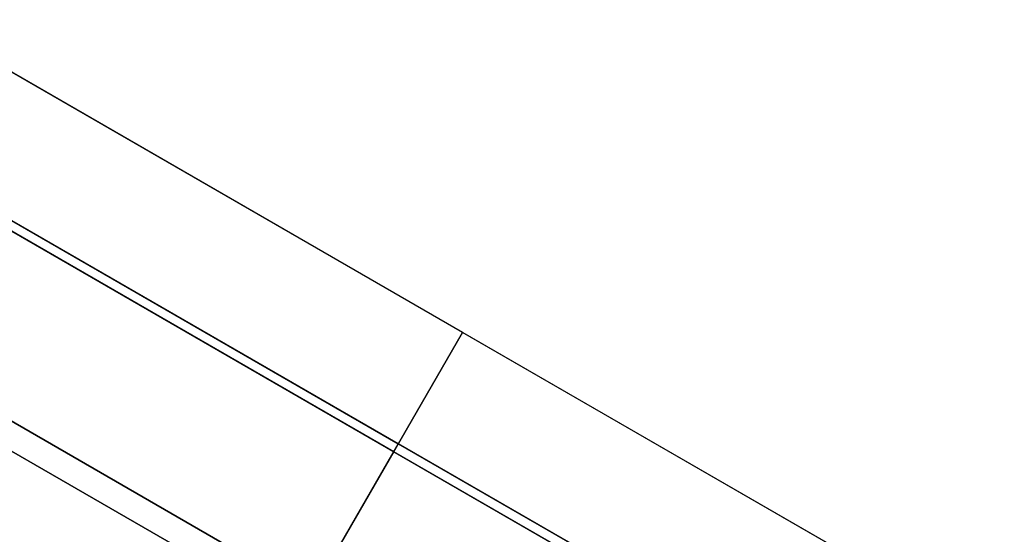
# Model space of a CAD drawing. Header units: millimetres. Extents: x 141.2 to 175.6, y 181.7 to 216.1.
# Tile 20 of 256: x 150 to 151.5, y 185.3 to 186.1. Entities that reach past the tile are written whole.
import ezdxf

# ---------------------------------------------------------------- set-up
doc = ezdxf.new("R2010")
doc.units = ezdxf.units.MM
doc.header["$MEASUREMENT"] = 0
doc.layers.add('Default', color=7, linetype='Continuous', true_color=0x000000)

msp = doc.modelspace()

# ---------------------------------------------------------------- meshes
at = {"layer": 'Default', "color": 43}
mesh = msp.add_polyface(dxfattribs=at)
corners = [(151.044, 184.2751, 10.2598), (150.2213, 184.7501, 10.2598), (149.3985, 185.2251, 10.2598), (151.2934, 184.7071, 10.2249), (150.4706, 185.1821, 10.2249), (149.6479, 185.6571, 10.2249), (151.5428, 185.139, 10.1901), (150.72, 185.614, 10.1901), (149.8973, 186.089, 10.1901)]
mesh.append_faces([[corners[k] for k in face] for face in [(4, 1, 0, 3), (5, 2, 1, 4), (7, 4, 3, 6), (8, 5, 4, 7)]], dxfattribs={"color": 43})
mesh = msp.add_polyface(dxfattribs=at)
corners = [(151.5428, 185.139, 10.1901), (149.8973, 186.089, 10.1901), (151.4451, 184.9699, 7.3969), (149.7997, 185.9199, 7.3969)]
mesh.append_faces([[corners[k] for k in face] for face in [(3, 1, 0, 2)]], dxfattribs={"color": 43})
mesh = msp.add_polyface(dxfattribs=at)
corners = [(151.4381, 184.9578, 7.1974), (149.7927, 185.9078, 7.1974), (151.0893, 184.3537, -2.7783), (149.4439, 185.3037, -2.7783)]
mesh.append_faces([[corners[k] for k in face] for face in [(3, 1, 0, 2)]], dxfattribs={"color": 43})
mesh = msp.add_polyface(dxfattribs=at)
corners = [(151.1881, 184.5248, 7.1974), (150.3654, 184.9998, 7.1974), (149.5427, 185.4748, 7.1974), (151.3131, 184.7413, 7.1974), (150.4904, 185.2163, 7.1974), (149.6677, 185.6913, 7.1974), (151.4381, 184.9578, 7.1974), (150.6154, 185.4328, 7.1974), (149.7927, 185.9078, 7.1974)]
mesh.append_faces([[corners[k] for k in face] for face in [(4, 1, 0, 3), (5, 2, 1, 4), (7, 4, 3, 6), (8, 5, 4, 7)]], dxfattribs={"color": 43})
mesh = msp.add_polyface(dxfattribs=at)
corners = [(151.4451, 184.9699, 7.3969), (150.6224, 185.4449, 7.3969), (149.7997, 185.9199, 7.3969), (151.1951, 184.5369, 7.3969), (150.3724, 185.0119, 7.3969), (149.5497, 185.4869, 7.3969)]
mesh.append_faces([[corners[k] for k in face] for face in [(4, 1, 0, 3), (5, 2, 1, 4)]], dxfattribs={"color": 43})
mesh = msp.add_polyface(dxfattribs=at)
corners = [(151.1951, 184.5369, 7.3969), (149.5497, 185.4869, 7.3969), (151.1881, 184.5248, 7.1974), (149.5427, 185.4748, 7.1974)]
mesh.append_faces([[corners[k] for k in face] for face in [(3, 1, 0, 2)]], dxfattribs={"color": 43})

doc.saveas('drawing.dxf')
